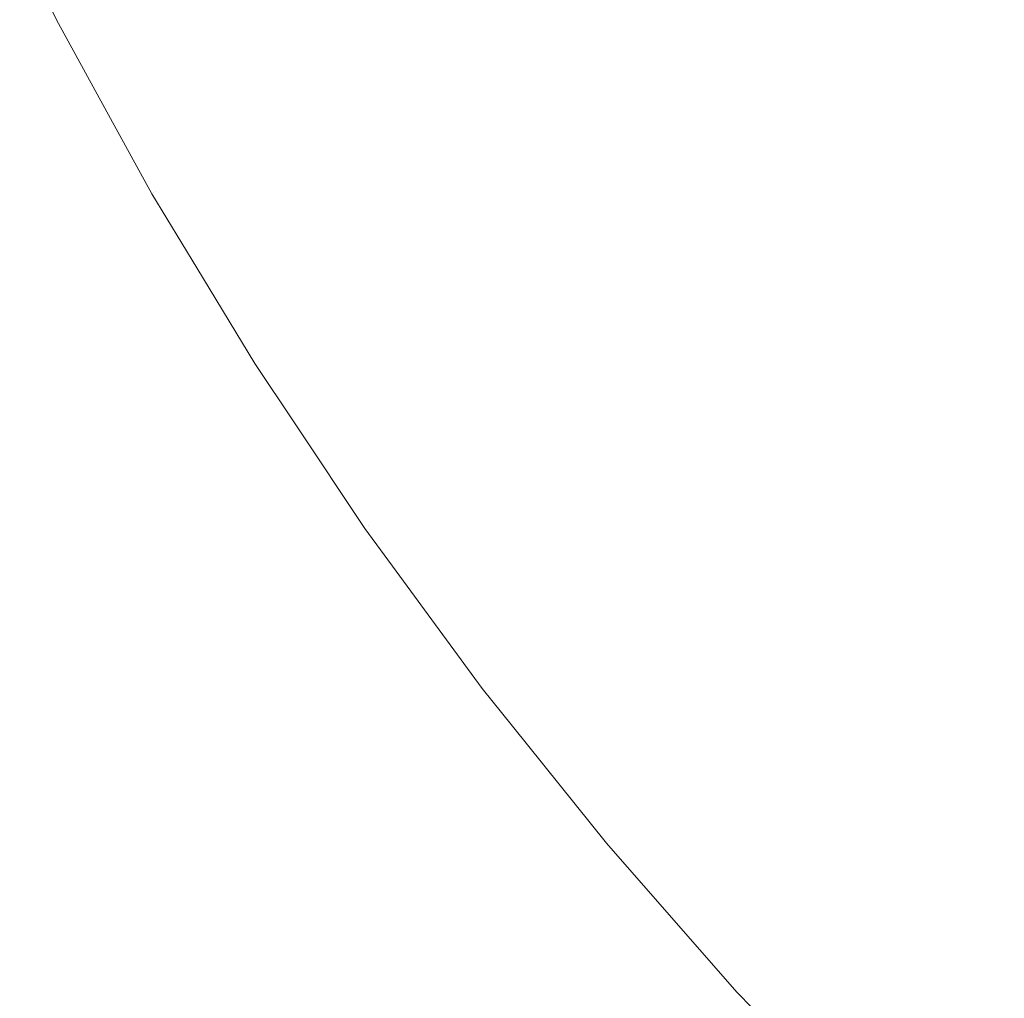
# Model space of a CAD drawing. Header units: centimetres. Extents: x -25.9 to 27.4, y -25.9 to -24.1.
# Tile 4 of 200: x -25.9181 to -25.8964, y -25.8277 to -25.8062. Entities that reach past the tile are written whole.
import ezdxf

# ---------------------------------------------------------------- set-up
doc = ezdxf.new("R2010")
doc.units = ezdxf.units.CM
doc.header["$LTSCALE"] = 2.54
doc.layers.add('Lucido design-1', color=7, linetype='Continuous')

# ---------------------------------------------------------------- blocks, each defined once
blk = doc.blocks.new('Gruppo-4-1')
at = {"color": 7, "linetype": 'Continuous', "lineweight": 9}
for points, invisible_edges in [([(-25.899415, -25.805139, 708.37495), (-25.901317, -25.802005, 708.37495), (-25.903224, -25.803106, 708.371378), (-25.901272, -25.806322, 708.371378)], 15), ([(-25.90918, -25.806545, 707.684181), (-25.911133, -25.802984, 707.684181), (-25.909731, -25.802254, 707.680385), (-25.907811, -25.805755, 707.680385)], 15), ([(-25.908135, -25.805942, 708.360173), (-25.910063, -25.802427, 708.360173), (-25.911455, -25.803151, 708.356299), (-25.909494, -25.806726, 708.356299)], 15), ([(-25.893406, -25.805404, 708.381812), (-25.895324, -25.802533, 708.381812), (-25.897432, -25.803875, 708.378431), (-25.895452, -25.806838, 708.378431)], 15), ([(-25.895223, -25.806677, 707.662593), (-25.897196, -25.803725, 707.662593), (-25.895134, -25.802411, 707.659313), (-25.89322, -25.805275, 707.659313)], 15), ([(-25.910413, -25.807257, 707.688043), (-25.912397, -25.803642, 707.688043), (-25.911133, -25.802984, 707.684181), (-25.90918, -25.806545, 707.684181)], 15), ([(-25.902689, -25.807224, 707.673012), (-25.904678, -25.803946, 707.673012), (-25.90292, -25.802931, 707.669447), (-25.900977, -25.806134, 707.669447)], 15), ([(-25.909494, -25.806726, 708.356299), (-25.911455, -25.803151, 708.356299), (-25.912701, -25.8038, 708.352365), (-25.91071, -25.807429, 708.352365)], 15), ([(-25.901272, -25.806322, 708.371378), (-25.903224, -25.803106, 708.371378), (-25.904997, -25.80413, 708.36772), (-25.903, -25.807422, 708.36772)], 15), ([(-25.911509, -25.80789, 707.691964), (-25.913519, -25.804226, 707.691964), (-25.912397, -25.803642, 707.688043), (-25.910413, -25.807257, 707.688043)], 15), ([(-25.91071, -25.807429, 708.352365), (-25.912701, -25.8038, 708.352365), (-25.913799, -25.804372, 708.34838), (-25.911782, -25.808048, 708.34838)], 15), ([(-25.895452, -25.806838, 708.378431), (-25.897432, -25.803875, 708.378431), (-25.899415, -25.805139, 708.37495), (-25.897379, -25.808187, 708.37495)], 15), ([(-25.897116, -25.808002, 707.665973), (-25.899145, -25.804966, 707.665973), (-25.897196, -25.803725, 707.662593), (-25.895223, -25.806677, 707.662593)], 15), ([(-25.903, -25.807422, 708.36772), (-25.904997, -25.80413, 708.36772), (-25.906635, -25.805076, 708.363983), (-25.904595, -25.808438, 708.363983)], 15), ([(-25.904278, -25.808236, 707.676659), (-25.906309, -25.804888, 707.676659), (-25.904678, -25.803946, 707.673012), (-25.902689, -25.807224, 707.673012)], 15), ([(-25.912465, -25.808442, 707.695937), (-25.914498, -25.804736, 707.695937), (-25.913519, -25.804226, 707.691964), (-25.911509, -25.80789, 707.691964)], 15), ([(-25.917263, -25.806175, 708.320708), (-25.91807, -25.804538, 708.320708), (-25.91807, -25.804538, 707.720708), (-25.917263, -25.806175, 707.720708)], 10), ([(-25.911782, -25.808048, 708.34838), (-25.913799, -25.804372, 708.34838), (-25.914748, -25.804866, 708.34435), (-25.912709, -25.808583, 708.34435)], 15), ([(-25.913278, -25.808911, 707.699955), (-25.915331, -25.80517, 707.699955), (-25.914498, -25.804736, 707.695937), (-25.912465, -25.808442, 707.695937)], 15), ([(-25.912709, -25.808583, 708.34435), (-25.914748, -25.804866, 708.34435), (-25.915546, -25.805282, 708.340283), (-25.913489, -25.809033, 708.340283)], 15), ([(-25.90574, -25.809168, 707.680385), (-25.907811, -25.805755, 707.680385), (-25.906309, -25.804888, 707.676659), (-25.904278, -25.808236, 707.676659)], 15), ([(-25.898896, -25.809249, 707.669447), (-25.900977, -25.806134, 707.669447), (-25.899145, -25.804966, 707.665973), (-25.897116, -25.808002, 707.665973)], 15), ([(-25.913948, -25.809298, 707.704012), (-25.916017, -25.805527, 707.704012), (-25.915331, -25.80517, 707.699955), (-25.913278, -25.808911, 707.699955)], 15), ([(-25.904595, -25.808438, 708.363983), (-25.906635, -25.805076, 708.363983), (-25.908135, -25.805942, 708.360173), (-25.906055, -25.809369, 708.360173)], 15), ([(-25.897379, -25.808187, 708.37495), (-25.899415, -25.805139, 708.37495), (-25.901272, -25.806322, 708.371378), (-25.899183, -25.809449, 708.371378)], 15), ([(-25.913489, -25.809033, 708.340283), (-25.915546, -25.805282, 708.340283), (-25.916194, -25.805618, 708.336186), (-25.91412, -25.809397, 708.336186)], 15), ([(-25.91412, -25.809397, 708.336186), (-25.916194, -25.805618, 708.336186), (-25.916689, -25.805876, 708.332065), (-25.914604, -25.809676, 708.332065)], 15), ([(-25.914473, -25.809601, 707.708102), (-25.916555, -25.805806, 707.708102), (-25.916017, -25.805527, 707.704012), (-25.913948, -25.809298, 707.704012)], 15), ([(-25.914851, -25.809819, 707.712216), (-25.916942, -25.806008, 707.712216), (-25.916555, -25.805806, 707.708102), (-25.914473, -25.809601, 707.708102)], 15), ([(-25.907073, -25.810017, 707.684181), (-25.90918, -25.806545, 707.684181), (-25.907811, -25.805755, 707.680385), (-25.90574, -25.809168, 707.680385)], 15), ([(-25.914938, -25.809869, 708.327929), (-25.917031, -25.806054, 708.327929), (-25.917221, -25.806153, 708.323783), (-25.915123, -25.809976, 708.323783)], 15), ([(-25.915082, -25.809952, 707.716349), (-25.917178, -25.806131, 707.716349), (-25.916942, -25.806008, 707.712216), (-25.914851, -25.809819, 707.712216)], 15), ([(-25.914604, -25.809676, 708.332065), (-25.916689, -25.805876, 708.332065), (-25.917031, -25.806054, 708.327929), (-25.914938, -25.809869, 708.327929)], 15), ([(-25.906055, -25.809369, 708.360173), (-25.908135, -25.805942, 708.360173), (-25.909494, -25.806726, 708.356299), (-25.907378, -25.810212, 708.356299)], 15), ([(-25.916194, -25.808123, 707.720708), (-25.917263, -25.806175, 707.720708), (-25.917178, -25.806131, 707.716349), (-25.915082, -25.809952, 707.716349)], 14), ([(-25.915123, -25.809976, 708.323783), (-25.917221, -25.806153, 708.323783), (-25.917263, -25.806175, 708.320708), (-25.916194, -25.808123, 708.320708)], 11), ([(-25.917263, -25.806175, 707.720708), (-25.916194, -25.808123, 707.720708), (-25.916194, -25.808123, 708.320708), (-25.917263, -25.806175, 708.320708)], 10), ([(-25.900558, -25.810413, 707.673012), (-25.902689, -25.807224, 707.673012), (-25.900977, -25.806134, 707.669447), (-25.898896, -25.809249, 707.669447)], 15), ([(-25.899183, -25.809449, 708.371378), (-25.901272, -25.806322, 708.371378), (-25.903, -25.807422, 708.36772), (-25.90086, -25.810624, 708.36772)], 15), ([(-25.907378, -25.810212, 708.356299), (-25.909494, -25.806726, 708.356299), (-25.91071, -25.807429, 708.352365), (-25.908563, -25.810967, 708.352365)], 15), ([(-25.908274, -25.810783, 707.688043), (-25.910413, -25.807257, 707.688043), (-25.90918, -25.806545, 707.684181), (-25.907073, -25.810017, 707.684181)], 15), ([(-25.894957, -25.810947, 707.665973), (-25.897116, -25.808002, 707.665973), (-25.895223, -25.806677, 707.662593), (-25.893124, -25.80954, 707.662593)], 15), ([(-25.893346, -25.809711, 708.378431), (-25.895452, -25.806838, 708.378431), (-25.897379, -25.808187, 708.37495), (-25.895212, -25.811143, 708.37495)], 15), ([(-25.909341, -25.811462, 707.691964), (-25.911509, -25.80789, 707.691964), (-25.910413, -25.807257, 707.688043), (-25.908274, -25.810783, 707.688043)], 15), ([(-25.902101, -25.811493, 707.676659), (-25.904278, -25.808236, 707.676659), (-25.902689, -25.807224, 707.673012), (-25.900558, -25.810413, 707.673012)], 15), ([(-25.908563, -25.810967, 708.352365), (-25.91071, -25.807429, 708.352365), (-25.911782, -25.808048, 708.34838), (-25.909607, -25.811632, 708.34838)], 15), ([(-25.90086, -25.810624, 708.36772), (-25.903, -25.807422, 708.36772), (-25.904595, -25.808438, 708.363983), (-25.902409, -25.811709, 708.363983)], 15), ([(-25.910272, -25.812055, 707.695937), (-25.912465, -25.808442, 707.695937), (-25.911509, -25.80789, 707.691964), (-25.909341, -25.811462, 707.691964)], 15), ([(-25.89668, -25.81227, 707.669447), (-25.898896, -25.809249, 707.669447), (-25.897116, -25.808002, 707.665973), (-25.894957, -25.810947, 707.665973)], 15), ([(-25.916194, -25.808123, 708.320708), (-25.915164, -25.81, 708.320708), (-25.915123, -25.809976, 708.323783)], 10), ([(-25.915164, -25.81, 708.320708), (-25.916194, -25.808123, 708.320708), (-25.916194, -25.808123, 707.720708), (-25.915164, -25.81, 707.720708)], 10), ([(-25.915082, -25.809952, 707.716349), (-25.915164, -25.81, 707.720708), (-25.916194, -25.808123, 707.720708)], 9), ([(-25.909607, -25.811632, 708.34838), (-25.911782, -25.808048, 708.34838), (-25.912709, -25.808583, 708.34435), (-25.91051, -25.812207, 708.34435)], 15), ([(-25.903522, -25.812488, 707.680385), (-25.90574, -25.809168, 707.680385), (-25.904278, -25.808236, 707.676659), (-25.902101, -25.811493, 707.676659)], 15), ([(-25.895212, -25.811143, 708.37495), (-25.897379, -25.808187, 708.37495), (-25.899183, -25.809449, 708.371378), (-25.896958, -25.812483, 708.371378)], 15), ([(-25.911064, -25.81256, 707.699955), (-25.913278, -25.808911, 707.699955), (-25.912465, -25.808442, 707.695937), (-25.910272, -25.812055, 707.695937)], 15), ([(-25.902409, -25.811709, 708.363983), (-25.904595, -25.808438, 708.363983), (-25.906055, -25.809369, 708.360173), (-25.903828, -25.812702, 708.360173)], 15), ([(-25.91051, -25.812207, 708.34435), (-25.912709, -25.808583, 708.34435), (-25.913489, -25.809033, 708.340283), (-25.911269, -25.81269, 708.340283)], 15), ([(-25.911269, -25.81269, 708.340283), (-25.913489, -25.809033, 708.340283), (-25.91412, -25.809397, 708.336186), (-25.911884, -25.813082, 708.336186)], 15), ([(-25.911717, -25.812976, 707.704012), (-25.913948, -25.809298, 707.704012), (-25.913278, -25.808911, 707.699955), (-25.911064, -25.81256, 707.699955)], 15), ([(-25.912228, -25.813301, 707.708102), (-25.914473, -25.809601, 707.708102), (-25.913948, -25.809298, 707.704012), (-25.911717, -25.812976, 707.704012)], 15), ([(-25.904816, -25.813394, 707.684181), (-25.907073, -25.810017, 707.684181), (-25.90574, -25.809168, 707.680385), (-25.903522, -25.812488, 707.680385)], 15), ([(-25.898291, -25.813505, 707.673012), (-25.900558, -25.810413, 707.673012), (-25.898896, -25.809249, 707.669447), (-25.89668, -25.81227, 707.669447)], 15), ([(-25.911884, -25.813082, 708.336186), (-25.91412, -25.809397, 708.336186), (-25.914604, -25.809676, 708.332065), (-25.912355, -25.813382, 708.332065)], 15), ([(-25.903828, -25.812702, 708.360173), (-25.906055, -25.809369, 708.360173), (-25.907378, -25.810212, 708.356299), (-25.905113, -25.813602, 708.356299)], 15), ([(-25.896958, -25.812483, 708.371378), (-25.899183, -25.809449, 708.371378), (-25.90086, -25.810624, 708.36772), (-25.898583, -25.81373, 708.36772)], 15), ([(-25.912355, -25.813382, 708.332065), (-25.914604, -25.809676, 708.332065), (-25.914938, -25.809869, 708.327929), (-25.91268, -25.81359, 708.327929)], 15), ([(-25.912596, -25.813536, 707.712216), (-25.914851, -25.809819, 707.712216), (-25.914473, -25.809601, 707.708102), (-25.912228, -25.813301, 707.708102)], 15), ([(-25.914173, -25.811632, 707.720708), (-25.915164, -25.81, 707.720708), (-25.915082, -25.809952, 707.716349)], 10), ([(-25.915123, -25.809976, 708.323783), (-25.915164, -25.81, 708.320708), (-25.914173, -25.811632, 708.320708)], 9), ([(-25.91268, -25.81359, 708.327929), (-25.914938, -25.809869, 708.327929), (-25.915123, -25.809976, 708.323783), (-25.912861, -25.813705, 708.323783)], 15), ([(-25.914173, -25.811632, 708.320708), (-25.912901, -25.81373, 708.320708), (-25.912861, -25.813705, 708.323783), (-25.915123, -25.809976, 708.323783)], 14), ([(-25.91282, -25.813679, 707.716349), (-25.915082, -25.809952, 707.716349), (-25.914851, -25.809819, 707.712216), (-25.912596, -25.813536, 707.712216)], 15), ([(-25.915082, -25.809952, 707.716349), (-25.91282, -25.813679, 707.716349), (-25.912901, -25.81373, 707.720708), (-25.914173, -25.811632, 707.720708)], 11), ([(-25.915164, -25.81, 707.720708), (-25.914173, -25.811632, 707.720708), (-25.914173, -25.811632, 708.320708), (-25.915164, -25.81, 708.320708)], 10), ([(-25.905983, -25.814211, 707.688043), (-25.908274, -25.810783, 707.688043), (-25.907073, -25.810017, 707.684181), (-25.904816, -25.813394, 707.684181)], 15), ([(-25.905113, -25.813602, 708.356299), (-25.907378, -25.810212, 708.356299), (-25.908563, -25.810967, 708.352365), (-25.906264, -25.814408, 708.352365)], 15), ([(-25.899785, -25.814652, 707.676659), (-25.902101, -25.811493, 707.676659), (-25.900558, -25.810413, 707.673012), (-25.898291, -25.813505, 707.673012)], 15), ([(-25.898583, -25.81373, 708.36772), (-25.90086, -25.810624, 708.36772), (-25.902409, -25.811709, 708.363983), (-25.900084, -25.814881, 708.363983)], 15), ([(-25.90702, -25.814937, 707.691964), (-25.909341, -25.811462, 707.691964), (-25.908274, -25.810783, 707.688043), (-25.905983, -25.814211, 707.688043)], 15), ([(-25.906264, -25.814408, 708.352365), (-25.908563, -25.810967, 708.352365), (-25.909607, -25.811632, 708.34838), (-25.907278, -25.815118, 708.34838)], 15), ([(-25.894336, -25.815191, 707.669447), (-25.89668, -25.81227, 707.669447), (-25.894957, -25.810947, 707.665973), (-25.892672, -25.813795, 707.665973)], 15), ([(-25.892917, -25.814001, 708.37495), (-25.895212, -25.811143, 708.37495), (-25.896958, -25.812483, 708.371378), (-25.894604, -25.815416, 708.371378)], 15), ([(-25.907924, -25.81557, 707.695937), (-25.910272, -25.812055, 707.695937), (-25.909341, -25.811462, 707.691964), (-25.90702, -25.814937, 707.691964)], 15), ([(-25.901161, -25.815707, 707.680385), (-25.903522, -25.812488, 707.680385), (-25.902101, -25.811493, 707.676659), (-25.899785, -25.814652, 707.676659)], 15), ([(-25.912901, -25.81373, 708.320708), (-25.914173, -25.811632, 708.320708), (-25.914173, -25.811632, 707.720708), (-25.912901, -25.81373, 707.720708)], 10), ([(-25.907278, -25.815118, 708.34838), (-25.909607, -25.811632, 708.34838), (-25.91051, -25.812207, 708.34435), (-25.908154, -25.815732, 708.34435)], 15), ([(-25.900084, -25.814881, 708.363983), (-25.902409, -25.811709, 708.363983), (-25.903828, -25.812702, 708.360173), (-25.901457, -25.815935, 708.360173)], 15), ([(-25.908693, -25.816109, 707.699955), (-25.911064, -25.81256, 707.699955), (-25.910272, -25.812055, 707.695937), (-25.907924, -25.81557, 707.695937)], 15), ([(-25.908154, -25.815732, 708.34435), (-25.91051, -25.812207, 708.34435), (-25.911269, -25.81269, 708.340283), (-25.908892, -25.816248, 708.340283)], 15), ([(-25.895891, -25.816496, 707.673012), (-25.898291, -25.813505, 707.673012), (-25.89668, -25.81227, 707.669447), (-25.894336, -25.815191, 707.669447)], 15), ([(-25.909327, -25.816553, 707.704012), (-25.911717, -25.812976, 707.704012), (-25.911064, -25.81256, 707.699955), (-25.908693, -25.816109, 707.699955)], 15), ([(-25.902415, -25.81667, 707.684181), (-25.904816, -25.813394, 707.684181), (-25.903522, -25.812488, 707.680385), (-25.901161, -25.815707, 707.680385)], 15), ([(-25.894604, -25.815416, 708.371378), (-25.896958, -25.812483, 708.371378), (-25.898583, -25.81373, 708.36772), (-25.896173, -25.816733, 708.36772)], 15), ([(-25.908892, -25.816248, 708.340283), (-25.911269, -25.81269, 708.340283), (-25.911884, -25.813082, 708.336186), (-25.90949, -25.816666, 708.336186)], 15), ([(-25.901457, -25.815935, 708.360173), (-25.903828, -25.812702, 708.360173), (-25.905113, -25.813602, 708.356299), (-25.902702, -25.81689, 708.356299)], 15), ([(-25.909823, -25.8169, 707.708102), (-25.912228, -25.813301, 707.708102), (-25.911717, -25.812976, 707.704012), (-25.909327, -25.816553, 707.704012)], 15), ([(-25.90949, -25.816666, 708.336186), (-25.911884, -25.813082, 708.336186), (-25.912355, -25.813382, 708.332065), (-25.909947, -25.816987, 708.332065)], 15), ([(-25.909947, -25.816987, 708.332065), (-25.912355, -25.813382, 708.332065), (-25.91268, -25.81359, 708.327929), (-25.910263, -25.817208, 708.327929)], 15), ([(-25.910181, -25.81715, 707.712216), (-25.912596, -25.813536, 707.712216), (-25.912228, -25.813301, 707.708102), (-25.909823, -25.8169, 707.708102)], 15), ([(-25.903545, -25.817537, 707.688043), (-25.905983, -25.814211, 707.688043), (-25.904816, -25.813394, 707.684181), (-25.902415, -25.81667, 707.684181)], 15), ([(-25.910263, -25.817208, 708.327929), (-25.91268, -25.81359, 708.327929), (-25.912861, -25.813705, 708.323783), (-25.910438, -25.817331, 708.323783)], 15), ([(-25.910399, -25.817303, 707.716349), (-25.91282, -25.813679, 707.716349), (-25.912596, -25.813536, 707.712216), (-25.910181, -25.81715, 707.712216)], 15), ([(-25.902702, -25.81689, 708.356299), (-25.905113, -25.813602, 708.356299), (-25.906264, -25.814408, 708.352365), (-25.903817, -25.817745, 708.352365)], 15), ([(-25.897334, -25.817707, 707.676659), (-25.899785, -25.814652, 707.676659), (-25.898291, -25.813505, 707.673012), (-25.895891, -25.816496, 707.673012)], 15), ([(-25.912011, -25.815062, 707.720708), (-25.912901, -25.81373, 707.720708), (-25.91282, -25.813679, 707.716349)], 10), ([(-25.912861, -25.813705, 708.323783), (-25.912901, -25.81373, 708.320708), (-25.912011, -25.815062, 708.320708)], 9), ([(-25.912901, -25.81373, 707.720708), (-25.912011, -25.815062, 707.720708), (-25.912011, -25.815062, 708.320708), (-25.912901, -25.81373, 708.320708)], 10), ([(-25.912011, -25.815062, 708.320708), (-25.910477, -25.817358, 708.320708), (-25.910438, -25.817331, 708.323783), (-25.912861, -25.813705, 708.323783)], 14), ([(-25.91282, -25.813679, 707.716349), (-25.910399, -25.817303, 707.716349), (-25.910477, -25.817358, 707.720708), (-25.912011, -25.815062, 707.720708)], 11), ([(-25.896173, -25.816733, 708.36772), (-25.898583, -25.81373, 708.36772), (-25.900084, -25.814881, 708.363983), (-25.897622, -25.817948, 708.363983)], 15), ([(-25.904549, -25.818307, 707.691964), (-25.90702, -25.814937, 707.691964), (-25.905983, -25.814211, 707.688043), (-25.903545, -25.817537, 707.688043)], 15), ([(-25.903817, -25.817745, 708.352365), (-25.906264, -25.814408, 708.352365), (-25.907278, -25.815118, 708.34838), (-25.904799, -25.818499, 708.34838)], 15), ([(-25.898662, -25.818821, 707.680385), (-25.901161, -25.815707, 707.680385), (-25.899785, -25.814652, 707.676659), (-25.897334, -25.817707, 707.676659)], 15), ([(-25.905424, -25.818979, 707.695937), (-25.907924, -25.81557, 707.695937), (-25.90702, -25.814937, 707.691964), (-25.904549, -25.818307, 707.691964)], 15), ([(-25.897622, -25.817948, 708.363983), (-25.900084, -25.814881, 708.363983), (-25.901457, -25.815935, 708.360173), (-25.898948, -25.819061, 708.360173)], 15), ([(-25.910477, -25.817358, 708.320708), (-25.912011, -25.815062, 708.320708), (-25.912011, -25.815062, 707.720708), (-25.910477, -25.817358, 707.720708)], 10), ([(-25.904799, -25.818499, 708.34838), (-25.907278, -25.815118, 708.34838), (-25.908154, -25.815732, 708.34435), (-25.905648, -25.81915, 708.34435)], 15), ([(-25.906169, -25.819551, 707.699955), (-25.908693, -25.816109, 707.699955), (-25.907924, -25.81557, 707.695937), (-25.905424, -25.818979, 707.695937)], 15), ([(-25.905648, -25.81915, 708.34435), (-25.908154, -25.815732, 708.34435), (-25.908892, -25.816248, 708.340283), (-25.906362, -25.819698, 708.340283)], 15), ([(-25.899873, -25.819837, 707.684181), (-25.902415, -25.81667, 707.684181), (-25.901161, -25.815707, 707.680385), (-25.898662, -25.818821, 707.680385)], 15), ([(-25.898948, -25.819061, 708.360173), (-25.901457, -25.815935, 708.360173), (-25.902702, -25.81689, 708.356299), (-25.90015, -25.82007, 708.356299)], 15), ([(-25.906362, -25.819698, 708.340283), (-25.908892, -25.816248, 708.340283), (-25.90949, -25.816666, 708.336186), (-25.906941, -25.820143, 708.336186)], 15), ([(-25.906783, -25.820022, 707.704012), (-25.909327, -25.816553, 707.704012), (-25.908693, -25.816109, 707.699955), (-25.906169, -25.819551, 707.699955)], 15), ([(-25.906941, -25.820143, 708.336186), (-25.90949, -25.816666, 708.336186), (-25.909947, -25.816987, 708.332065), (-25.907383, -25.820482, 708.332065)], 15), ([(-25.907264, -25.82039, 707.708102), (-25.909823, -25.8169, 707.708102), (-25.909327, -25.816553, 707.704012), (-25.906783, -25.820022, 707.704012)], 15), ([(-25.900964, -25.820753, 707.688043), (-25.903545, -25.817537, 707.688043), (-25.902415, -25.81667, 707.684181), (-25.899873, -25.819837, 707.684181)], 15), ([(-25.894751, -25.820652, 707.676659), (-25.897334, -25.817707, 707.676659), (-25.895891, -25.816496, 707.673012), (-25.893362, -25.819379, 707.673012)], 15), ([(-25.90761, -25.820656, 707.712216), (-25.910181, -25.81715, 707.712216), (-25.909823, -25.8169, 707.708102), (-25.907264, -25.82039, 707.708102)], 15), ([(-25.90015, -25.82007, 708.356299), (-25.902702, -25.81689, 708.356299), (-25.903817, -25.817745, 708.352365), (-25.901226, -25.820973, 708.352365)], 15), ([(-25.893634, -25.819628, 708.36772), (-25.896173, -25.816733, 708.36772), (-25.897622, -25.817948, 708.363983), (-25.895028, -25.820906, 708.363983)], 15), ([(-25.907383, -25.820482, 708.332065), (-25.909947, -25.816987, 708.332065), (-25.910263, -25.817208, 708.327929), (-25.90769, -25.820717, 708.327929)], 15), ([(-25.90971, -25.818404, 707.720708), (-25.910477, -25.817358, 707.720708), (-25.910399, -25.817303, 707.716349)], 10), ([(-25.910438, -25.817331, 708.323783), (-25.910477, -25.817358, 708.320708), (-25.90971, -25.818404, 708.320708)], 9), ([(-25.90769, -25.820717, 708.327929), (-25.910263, -25.817208, 708.327929), (-25.910438, -25.817331, 708.323783), (-25.907859, -25.820847, 708.323783)], 15), ([(-25.90971, -25.818404, 708.320708), (-25.907897, -25.820876, 708.320708), (-25.907859, -25.820847, 708.323783), (-25.910438, -25.817331, 708.323783)], 14), ([(-25.907821, -25.820818, 707.716349), (-25.910399, -25.817303, 707.716349), (-25.910181, -25.81715, 707.712216), (-25.90761, -25.820656, 707.712216)], 15), ([(-25.910399, -25.817303, 707.716349), (-25.907821, -25.820818, 707.716349), (-25.907897, -25.820876, 707.720708), (-25.90971, -25.818404, 707.720708)], 11), ([(-25.910477, -25.817358, 707.720708), (-25.90971, -25.818404, 707.720708), (-25.90971, -25.818404, 708.320708), (-25.910477, -25.817358, 708.320708)], 10), ([(-25.901933, -25.821566, 707.691964), (-25.904549, -25.818307, 707.691964), (-25.903545, -25.817537, 707.688043), (-25.900964, -25.820753, 707.688043)], 15), ([(-25.901226, -25.820973, 708.352365), (-25.903817, -25.817745, 708.352365), (-25.904799, -25.818499, 708.34838), (-25.902175, -25.821769, 708.34838)], 15), ([(-25.896029, -25.821823, 707.680385), (-25.898662, -25.818821, 707.680385), (-25.897334, -25.817707, 707.676659), (-25.894751, -25.820652, 707.676659)], 15), ([(-25.895028, -25.820906, 708.363983), (-25.897622, -25.817948, 708.363983), (-25.898948, -25.819061, 708.360173), (-25.896305, -25.822075, 708.360173)], 15), ([(-25.907897, -25.820876, 708.320708), (-25.90971, -25.818404, 708.320708), (-25.90971, -25.818404, 707.720708), (-25.907897, -25.820876, 707.720708)], 10), ([(-25.902778, -25.822275, 707.695937), (-25.905424, -25.818979, 707.695937), (-25.904549, -25.818307, 707.691964), (-25.901933, -25.821566, 707.691964)], 15), ([(-25.902175, -25.821769, 708.34838), (-25.904799, -25.818499, 708.34838), (-25.905648, -25.81915, 708.34435), (-25.902994, -25.822457, 708.34435)], 15), ([(-25.897195, -25.822891, 707.684181), (-25.899873, -25.819837, 707.684181), (-25.898662, -25.818821, 707.680385), (-25.896029, -25.821823, 707.680385)], 15), ([(-25.903498, -25.822879, 707.699955), (-25.906169, -25.819551, 707.699955), (-25.905424, -25.818979, 707.695937), (-25.902778, -25.822275, 707.695937)], 15), ([(-25.896305, -25.822075, 708.360173), (-25.898948, -25.819061, 708.360173), (-25.90015, -25.82007, 708.356299), (-25.897462, -25.823135, 708.356299)], 15), ([(-25.902994, -25.822457, 708.34435), (-25.905648, -25.81915, 708.34435), (-25.906362, -25.819698, 708.340283), (-25.903684, -25.823035, 708.340283)], 15), ([(-25.903684, -25.823035, 708.340283), (-25.906362, -25.819698, 708.340283), (-25.906941, -25.820143, 708.336186), (-25.904243, -25.823504, 708.336186)], 15), ([(-25.904091, -25.823377, 707.704012), (-25.906783, -25.820022, 707.704012), (-25.906169, -25.819551, 707.699955), (-25.903498, -25.822879, 707.699955)], 15), ([(-25.898245, -25.823853, 707.688043), (-25.900964, -25.820753, 707.688043), (-25.899873, -25.819837, 707.684181), (-25.897195, -25.822891, 707.684181)], 15), ([(-25.904243, -25.823504, 708.336186), (-25.906941, -25.820143, 708.336186), (-25.907383, -25.820482, 708.332065), (-25.90467, -25.823863, 708.332065)], 15), ([(-25.904555, -25.823766, 707.708102), (-25.907264, -25.82039, 707.708102), (-25.906783, -25.820022, 707.704012), (-25.904091, -25.823377, 707.704012)], 15), ([(-25.897462, -25.823135, 708.356299), (-25.90015, -25.82007, 708.356299), (-25.901226, -25.820973, 708.352365), (-25.898497, -25.824084, 708.352365)], 15), ([(-25.90467, -25.823863, 708.332065), (-25.907383, -25.820482, 708.332065), (-25.90769, -25.820717, 708.327929), (-25.904966, -25.824111, 708.327929)], 15), ([(-25.904889, -25.824047, 707.712216), (-25.90761, -25.820656, 707.712216), (-25.907264, -25.82039, 707.708102), (-25.904555, -25.823766, 707.708102)], 15), ([(-25.904966, -25.824111, 708.327929), (-25.90769, -25.820717, 708.327929), (-25.907859, -25.820847, 708.323783), (-25.90513, -25.824248, 708.323783)], 15), ([(-25.905093, -25.824218, 707.716349), (-25.907821, -25.820818, 707.716349), (-25.90761, -25.820656, 707.712216), (-25.904889, -25.824047, 707.712216)], 15), ([(-25.899178, -25.824708, 707.691964), (-25.901933, -25.821566, 707.691964), (-25.900964, -25.820753, 707.688043), (-25.898245, -25.823853, 707.688043)], 15), ([(-25.907235, -25.821701, 707.720708), (-25.907897, -25.820876, 707.720708), (-25.907821, -25.820818, 707.716349)], 10), ([(-25.907859, -25.820847, 708.323783), (-25.907897, -25.820876, 708.320708), (-25.907235, -25.821701, 708.320708)], 9), ([(-25.907897, -25.820876, 707.720708), (-25.907235, -25.821701, 707.720708), (-25.907235, -25.821701, 708.320708), (-25.907897, -25.820876, 708.320708)], 10), ([(-25.907235, -25.821701, 708.320708), (-25.905166, -25.824279, 708.320708), (-25.90513, -25.824248, 708.323783), (-25.907859, -25.820847, 708.323783)], 14), ([(-25.907821, -25.820818, 707.716349), (-25.905093, -25.824218, 707.716349), (-25.905166, -25.824279, 707.720708), (-25.907235, -25.821701, 707.720708)], 11), ([(-25.898497, -25.824084, 708.352365), (-25.901226, -25.820973, 708.352365), (-25.902175, -25.821769, 708.34838), (-25.89941, -25.824921, 708.34838)], 15), ([(-25.899991, -25.825453, 707.695937), (-25.902778, -25.822275, 707.695937), (-25.901933, -25.821566, 707.691964), (-25.899178, -25.824708, 707.691964)], 15), ([(-25.905166, -25.824279, 708.320708), (-25.907235, -25.821701, 708.320708), (-25.907235, -25.821701, 707.720708), (-25.905166, -25.824279, 707.720708)], 10), ([(-25.89941, -25.824921, 708.34838), (-25.902175, -25.821769, 708.34838), (-25.902994, -25.822457, 708.34435), (-25.900199, -25.825644, 708.34435)], 15), ([(-25.894386, -25.825825, 707.684181), (-25.897195, -25.822891, 707.684181), (-25.896029, -25.821823, 707.680385), (-25.893268, -25.824707, 707.680385)], 15), ([(-25.893533, -25.824971, 708.360173), (-25.896305, -25.822075, 708.360173), (-25.897462, -25.823135, 708.356299), (-25.894642, -25.826081, 708.356299)], 15), ([(-25.900684, -25.826088, 707.699955), (-25.903498, -25.822879, 707.699955), (-25.902778, -25.822275, 707.695937), (-25.899991, -25.825453, 707.695937)], 15), ([(-25.900199, -25.825644, 708.34435), (-25.902994, -25.822457, 708.34435), (-25.903684, -25.823035, 708.340283), (-25.900863, -25.826252, 708.340283)], 15), ([(-25.901254, -25.826611, 707.704012), (-25.904091, -25.823377, 707.704012), (-25.903498, -25.822879, 707.699955), (-25.900684, -25.826088, 707.699955)], 15), ([(-25.895393, -25.826832, 707.688043), (-25.898245, -25.823853, 707.688043), (-25.897195, -25.822891, 707.684181), (-25.894386, -25.825825, 707.684181)], 15), ([(-25.900863, -25.826252, 708.340283), (-25.903684, -25.823035, 708.340283), (-25.904243, -25.823504, 708.336186), (-25.901401, -25.826745, 708.336186)], 15), ([(-25.894642, -25.826081, 708.356299), (-25.897462, -25.823135, 708.356299), (-25.898497, -25.824084, 708.352365), (-25.895635, -25.827074, 708.352365)], 15), ([(-25.901701, -25.82702, 707.708102), (-25.904555, -25.823766, 707.708102), (-25.904091, -25.823377, 707.704012), (-25.901254, -25.826611, 707.704012)], 15), ([(-25.901401, -25.826745, 708.336186), (-25.904243, -25.823504, 708.336186), (-25.90467, -25.823863, 708.332065), (-25.901812, -25.827122, 708.332065)], 15), ([(-25.902023, -25.827315, 707.712216), (-25.904889, -25.824047, 707.712216), (-25.904555, -25.823766, 707.708102), (-25.901701, -25.82702, 707.708102)], 15), ([(-25.902219, -25.827495, 707.716349), (-25.905093, -25.824218, 707.716349), (-25.904889, -25.824047, 707.712216), (-25.902023, -25.827315, 707.712216)], 15), ([(-25.901812, -25.827122, 708.332065), (-25.90467, -25.823863, 708.332065), (-25.904966, -25.824111, 708.327929), (-25.902097, -25.827383, 708.327929)], 15), ([(-25.896288, -25.827726, 707.691964), (-25.899178, -25.824708, 707.691964), (-25.898245, -25.823853, 707.688043), (-25.895393, -25.826832, 707.688043)], 15), ([(-25.904663, -25.824852, 707.720708), (-25.905166, -25.824279, 707.720708), (-25.905093, -25.824218, 707.716349)], 10), ([(-25.90513, -25.824248, 708.323783), (-25.905166, -25.824279, 708.320708), (-25.904663, -25.824852, 708.320708)], 9), ([(-25.902097, -25.827383, 708.327929), (-25.904966, -25.824111, 708.327929), (-25.90513, -25.824248, 708.323783), (-25.902254, -25.827527, 708.323783)], 15), ([(-25.904663, -25.824852, 708.320708), (-25.902289, -25.827559, 708.320708), (-25.902254, -25.827527, 708.323783), (-25.90513, -25.824248, 708.323783)], 14), ([(-25.905093, -25.824218, 707.716349), (-25.902219, -25.827495, 707.716349), (-25.902289, -25.827559, 707.720708), (-25.904663, -25.824852, 707.720708)], 11), ([(-25.895635, -25.827074, 708.352365), (-25.898497, -25.824084, 708.352365), (-25.89941, -25.824921, 708.34838), (-25.896511, -25.82795, 708.34838)], 15), ([(-25.905166, -25.824279, 707.720708), (-25.904663, -25.824852, 707.720708), (-25.904663, -25.824852, 708.320708), (-25.905166, -25.824279, 708.320708)], 10), ([(-25.897068, -25.828507, 707.695937), (-25.899991, -25.825453, 707.695937), (-25.899178, -25.824708, 707.691964), (-25.896288, -25.827726, 707.691964)], 15), ([(-25.902289, -25.827559, 708.320708), (-25.904663, -25.824852, 708.320708), (-25.904663, -25.824852, 707.720708), (-25.902289, -25.827559, 707.720708)], 10), ([(-25.896511, -25.82795, 708.34838), (-25.89941, -25.824921, 708.34838), (-25.900199, -25.825644, 708.34435), (-25.897268, -25.828706, 708.34435)], 15), ([(-25.897733, -25.829171, 707.699955), (-25.900684, -25.826088, 707.699955), (-25.899991, -25.825453, 707.695937), (-25.897068, -25.828507, 707.695937)], 15), ([(-25.897268, -25.828706, 708.34435), (-25.900199, -25.825644, 708.34435), (-25.900863, -25.826252, 708.340283), (-25.897904, -25.829343, 708.340283)], 15), ([(-25.89828, -25.829718, 707.704012), (-25.901254, -25.826611, 707.704012), (-25.900684, -25.826088, 707.699955), (-25.897733, -25.829171, 707.699955)], 15), ([(-25.897904, -25.829343, 708.340283), (-25.900863, -25.826252, 708.340283), (-25.901401, -25.826745, 708.336186), (-25.89842, -25.829859, 708.336186)], 15), ([(-25.898708, -25.830147, 707.708102), (-25.901701, -25.82702, 707.708102), (-25.901254, -25.826611, 707.704012), (-25.89828, -25.829718, 707.704012)], 15), ([(-25.89842, -25.829859, 708.336186), (-25.901401, -25.826745, 708.336186), (-25.901812, -25.827122, 708.332065), (-25.898815, -25.830253, 708.332065)], 15), ([(-25.899017, -25.830455, 707.712216), (-25.902023, -25.827315, 707.712216), (-25.901701, -25.82702, 707.708102), (-25.898708, -25.830147, 707.708102)], 15), ([(-25.892646, -25.829936, 708.352365), (-25.895635, -25.827074, 708.352365), (-25.896511, -25.82795, 708.34838), (-25.893482, -25.830849, 708.34838)], 15), ([(-25.898815, -25.830253, 708.332065), (-25.901812, -25.827122, 708.332065), (-25.902097, -25.827383, 708.327929), (-25.899088, -25.830526, 708.327929)], 15), ([(-25.901964, -25.827899, 707.720708), (-25.902289, -25.827559, 707.720708), (-25.902219, -25.827495, 707.716349)], 10), ([(-25.899088, -25.830526, 708.327929), (-25.902097, -25.827383, 708.327929), (-25.902254, -25.827527, 708.323783), (-25.899239, -25.830677, 708.323783)], 15), ([(-25.899205, -25.830643, 707.716349), (-25.902219, -25.827495, 707.716349), (-25.902023, -25.827315, 707.712216), (-25.899017, -25.830455, 707.712216)], 15), ([(-25.902219, -25.827495, 707.716349), (-25.899205, -25.830643, 707.716349), (-25.899272, -25.830711, 707.720708), (-25.901964, -25.827899, 707.720708)], 11), ([(-25.902254, -25.827527, 708.323783), (-25.902289, -25.827559, 708.320708), (-25.901964, -25.827899, 708.320708)], 9), ([(-25.902289, -25.827559, 707.720708), (-25.901964, -25.827899, 707.720708), (-25.901964, -25.827899, 708.320708), (-25.902289, -25.827559, 708.320708)], 10), ([(-25.901964, -25.827899, 708.320708), (-25.899272, -25.830711, 708.320708), (-25.899239, -25.830677, 708.323783), (-25.902254, -25.827527, 708.323783)], 14)]:
    blk.add_3dface(points, dxfattribs=dict(at, invisible_edges=invisible_edges))

msp = doc.modelspace()

# ---------------------------------------------------------------- block references
at = {"layer": 'Lucido design-1', "color": 7}
msp.add_blockref('Gruppo-4-1', (0, 0), dxfattribs=at)

doc.saveas('drawing.dxf')
